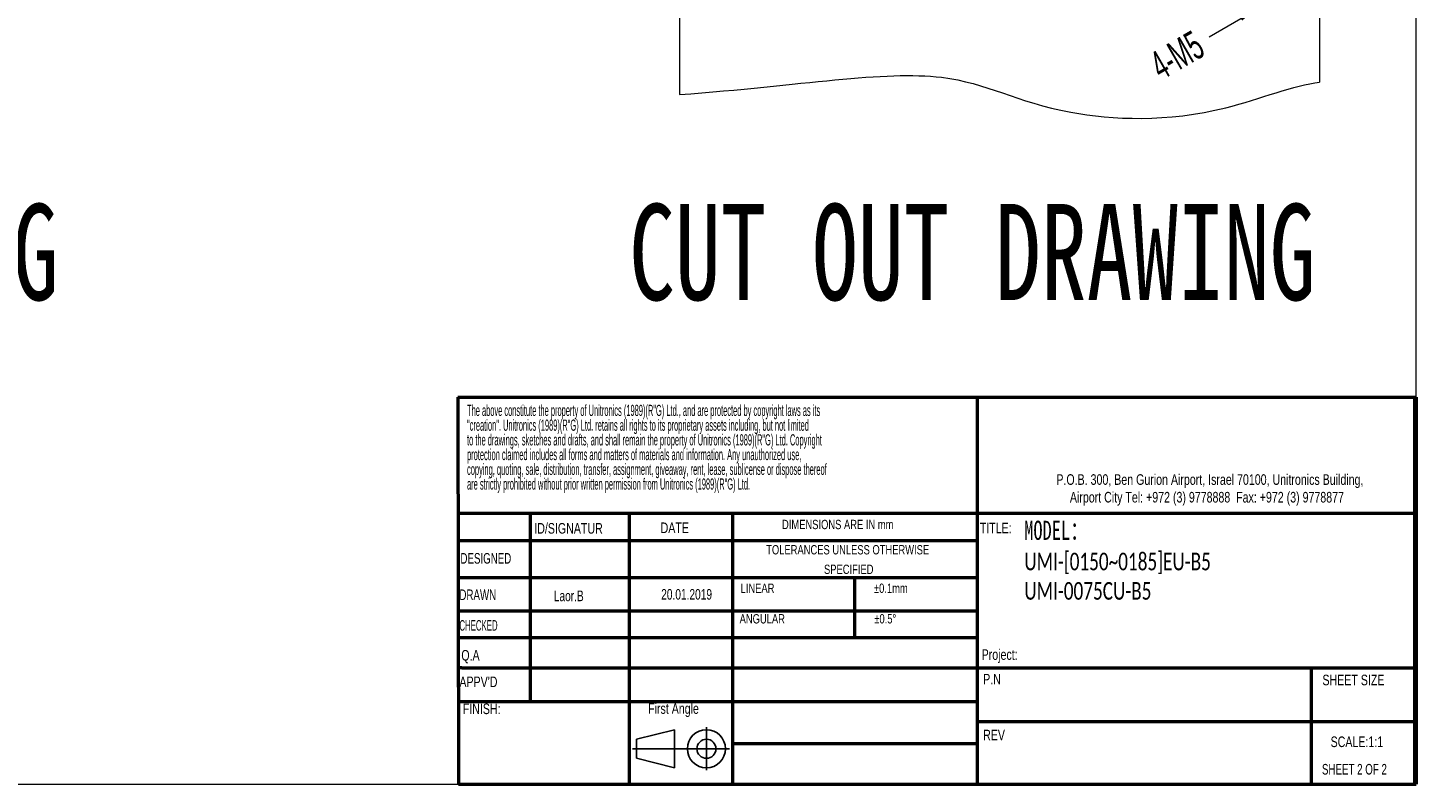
# Model space of a CAD drawing. Header units: millimetres. Extents: x -473 to 23648, y -382 to 1866.
# Tile 210 of 256: x 9135 to 9862, y -382 to 11. Entities that reach past the tile are written whole.
import ezdxf

# ---------------------------------------------------------------- set-up
doc = ezdxf.new("R2010")
doc.units = ezdxf.units.MM
doc.header["$LTSCALE"] = 80
doc.header["$PDMODE"] = 3
doc.header["$PDSIZE"] = 0.3
doc.layers.get('0').update_dxf_attribs({"linetype": 'CONTINUOUS'})
doc.styles.add('SLDTEXTSTYLE0', font='TXT', dxfattribs={"width": 0.75})
doc.styles.add('SLDTEXTSTYLE1', font='TXT', dxfattribs={"width": 0.686449})
doc.styles.add('SLDTEXTSTYLE2', font='TXT', dxfattribs={"width": 0.6875})
doc.styles.add('SLDTEXTSTYLE3', font='TXT', dxfattribs={"width": 0.482098})
doc.styles.add('SLDTEXTSTYLE4', font='TXT', dxfattribs={"width": 0.551421})
doc.styles.get("Standard").update_dxf_attribs({"font": 'technic_.ttf', "width": 0.7})
doc.dimstyles.get("Standard").update_dxf_attribs({"dimtxt": 3, "dimasz": 3, "dimexe": 0.18, "dimexo": 0.0625, "dimgap": 0.09, "dimtad": 1, "dimdsep": 46, "dimtxsty": 'Standard', "dimcen": 0.09, "dimadec": 0, "dimazin": 0, "dimtol": 1, "dimtp": 0.01, "dimtm": 0.01, "dimtfac": 1, "dimtofl": 0, "dimtmove": 0, "dimatfit": 3, "dimfxl": 1, "dimtolj": 1, "dimarcsym": 0})

# ---------------------------------------------------------------- blocks, each defined once
blk = doc.blocks.new('*D69')
at = {"color": 0, "lineweight": 0, "transparency": 16777216}
for p, q in [((9776.01, 20.91), (9776.01, 21.91)), ((9749.98, 6.4), (9766.48, 15.92)), ((9775.51, 21.41), (9776.51, 21.41))]:
    blk.add_line(p, q, dxfattribs=at)
for p in [(9778.61, 22.91), (9773.41, 19.91)]:
    blk.add_point(p, dxfattribs=at)
blk.add_solid([(9765.81, 17.07), (9767.14, 14.76), (9773.41, 19.91)], dxfattribs=at)
at = {"color": 0, "lineweight": 0, "transparency": 16777216, "insert": (9733.23, -3.26), "char_height": 15, "attachment_point": 5, "rotation": 29.96491}
blk.add_mtext('\\A1;4-M5', dxfattribs=at)
blk = doc.blocks.new('Block1')
for p, q in [((294.62, 17.06), (300.62, 18.56)), ((300.62, 18.56), (300.62, 12.56)), ((305.62, 18.94), (305.62, 12.19)), ((293.98, 15.56), (309.24, 15.56)), ((294.62, 14.06), (294.62, 17.06)), ((300.62, 12.56), (294.62, 14.06))]:
    blk.add_line(p, q)
for radius in [3, 1.5]:
    blk.add_circle((305.62, 15.56), radius)
blk = doc.blocks.new('SW_NOTE_0')
at = {"color": 0, "char_height": 1.5875, "attachment_point": 1, "style": 'SLDTEXTSTYLE3'}
for s, insert in [('The above constitute the property of Unitronics (1989)(R"G) Ltd., and are protected by copyright laws as its', (0, 2.05)), ('"creation". Unitronics (1989)(R"G) Ltd. retains all rights to its proprietary assets including, but not limited', (0, -0.04)), ('to the drawings, sketches and drafts, and shall remain the property of Unitronics (1989)(R"G) Ltd. Copyright', (0, -2.12)), ('protection claimed includes all forms and matters of materials and information. Any unauthorized use,', (0, -4.2)), ('copying, quoting, sale, distribution, transfer, assignment, giveaway, rent, lease, sublicense or dispose thereof', (0, -6.29)), ('are strictly prohibited without prior written permission from Unitronics (1989)(R"G) Ltd.', (0, -8.37))]:
    blk.add_mtext(s, dxfattribs=dict(at, insert=insert))
blk = doc.blocks.new('SW_NOTE_1')
at = {"color": 0, "attachment_point": 2, "style": 'SLDTEXTSTYLE0'}
for s, insert, char_height in [('TOLERANCES UNLESS OTHERWISE', (13.54, 1.71), 1.3229), ('SPECIFIED', (13.69, -1.06), 1.323)]:
    blk.add_mtext(s, dxfattribs=dict(at, insert=insert, char_height=char_height))
blk = doc.blocks.new('SW_NOTE_2')
at = {"color": 0, "linetype": 'Continuous', "lineweight": 0, "char_height": 1.5, "attachment_point": 2, "style": 'SLDTEXTSTYLE0'}
for s, insert in [('P.O.B. 300, Ben Gurion Airport, Israel 70100, Unitronics Building,', (29.41, 1.93)), ('Airport City Tel: +972 (3) 9778888  Fax: +972 (3) 9778877', (28.99, -0.57))]:
    blk.add_mtext(s, dxfattribs=dict(at, insert=insert))

msp = doc.modelspace()

# ---------------------------------------------------------------- linework, layer by layer
at = {"color": 0, "lineweight": 0}
for p, q in [((9857.679, -382.445), (9857.679, 784.392)), ((9474.406, 444.151), (9474.406, -23.736)), ((9807.46, 448.75), (9807.46, -17.309)), ((7268.152, -382.445), (9857.679, -382.445))]:
    msp.add_line(p, q, dxfattribs=at)
at = {"color": 7, "linetype": 'Continuous', "lineweight": 50}
for p, q in [((9358.976, -181.234), (9857.352, -181.234)), ((9358.976, -181.234), (9359.304, -382.445)), ((9629.316, -181.234), (9629.316, -382.445)), ((9857.352, -241.643), (9359.074, -241.643)), ((9396.622, -241.643), (9396.622, -339.685)), ((9448.226, -242.422), (9448.226, -382.445)), ((9502.222, -382.445), (9502.222, -241.643)), ((9629.316, -255.913), (9359.098, -255.913)), ((9629.316, -275.109), (9359.129, -275.109)), ((9565.444, -275.109), (9565.444, -306.431)), ((9629.316, -292.479), (9359.157, -292.479)), ((9629.316, -306.431), (9359.18, -306.431)), ((9361.168, -321.948), (9359.205, -321.948)), ((9361.168, -321.948), (9857.352, -321.948)), ((9803.191, -382.445), (9803.191, -321.948)), ((9502.222, -339.685), (9359.234, -339.685)), ((9857.352, -349.988), (9629.316, -349.988)), ((9359.304, -382.445), (9857.679, -382.445))]:
    msp.add_line(p, q, dxfattribs=at)
at = {"color": 7, "linetype": 'Continuous', "lineweight": 70}
msp.add_line((9857.352, -181.234), (9857.352, -382.445), dxfattribs=at)
at = {"color": 7, "linetype": 'Continuous', "lineweight": 35}
msp.add_line((9857.517, -241.643), (9857.352, -241.643), dxfattribs=at)
at = {"linetype": 'Continuous', "lineweight": 50}
for p, q in [((9629.316, -339.685), (9502.222, -339.685)), ((9629.316, -361.507), (9502.222, -361.507))]:
    msp.add_line(p, q, dxfattribs=at)
at = {"color": 0, "lineweight": 0}
msp.add_open_spline([(9474.406, -23.736), (9537.849, -18.992), (9615.266, -4.913), (9660.66, -35.07), (9744.872, -38.979), (9794.57, -18.66), (9807.46, -17.309)], degree=3, knots=[0, 0, 0, 0, 117.0000264, 209.5937478, 278.575774, 318.4233032, 318.4233032, 318.4233032, 318.4233032], dxfattribs=at)

# ---------------------------------------------------------------- block references
at = {"xscale": 3.67488, "yscale": 3.67488, "zscale": 3.67488}
for name, p in [('SW_NOTE_0', (9363.836, -192.647)), ('SW_NOTE_1', (9512.151, -264.385))]:
    msp.add_blockref(name, p, dxfattribs=at)
at = {"color": 7, "linetype": 'Continuous', "lineweight": 0, "xscale": 3.67488, "yscale": 3.67488, "zscale": 3.67488}
msp.add_blockref('SW_NOTE_2', (9642.303, -228.344), dxfattribs=at)
at = {"color": 7, "linetype": 'Continuous', "xscale": 3.307392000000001, "yscale": 3.307392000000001, "zscale": 3.307392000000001}
msp.add_blockref('Block1', (8477.592, -415.548), dxfattribs=at)

# ---------------------------------------------------------------- texts
at = {"color": 0, "lineweight": 0, "char_height": 50, "attachment_point": 1}
for s, insert, width in [('{\\fSimSun|b0|i0|c134|p2;FLANGE MOUNTING}', (8794.052, -80.622), 394.79374), ('{\\fSimSun|b0|i0|c134|p2;CUT OUT DRAWING}', (9448.162, -80.622), 422.85418)]:
    msp.add_mtext(s, dxfattribs=dict(at, insert=insert, width=width))
at = {"color": 7, "linetype": 'Continuous', "lineweight": 0, "attachment_point": 1}
for s, insert, char_height, style in [('ID/SIGNATUR', (9398.822, -246.63), 5.51232, 'SLDTEXTSTYLE0'), ('DATE', (9464.558, -246.352), 5.5123, 'SLDTEXTSTYLE0'), ('TITLE:', (9630.644, -246.472), 5.5123, 'SLDTEXTSTYLE0'), ('DRAWN', (9359.875, -281.21), 5.5123, 'SLDTEXTSTYLE1'), ('Q.A', (9360.859, -312.683), 5.5123, 'SLDTEXTSTYLE0'), ("APPV'D", (9359.861, -326.512), 5.5123, 'SLDTEXTSTYLE0'), ('P.N', (9632.381, -325.101), 5.5123, 'SLDTEXTSTYLE0'), ('SCALE:1:1', (9813.193, -357.687), 5.5123, 'SLDTEXTSTYLE0'), ('SHEET 2 OF 2', (9808.684, -371.972), 5.51232, 'SLDTEXTSTYLE2')]:
    msp.add_mtext(s, dxfattribs=dict(at, insert=insert, char_height=char_height, style=style))
at = {"attachment_point": 1}
for s, insert, char_height, style in [('DIMENSIONS ARE IN mm', (9527.735, -244.956), 4.86156, 'SLDTEXTSTYLE0'), ('DESIGNED', (9360.409, -262.245), 5.5123, 'SLDTEXTSTYLE1'), ('{\\fArial|b0|i0|c0|p34;Laor.B}', (9408.979, -281.786), 5.51232, 'SLDTEXTSTYLE1'), ('{\\fArial|b0|i0|c177|p34;20.01.2019}', (9464.858, -280.977), 5.51232, 'SLDTEXTSTYLE1'), ('LINEAR', (9506.175, -278.117), 4.8616, 'SLDTEXTSTYLE0'), ('±0.1mm', (9575.584, -278.117), 4.8616, 'SLDTEXTSTYLE0'), ('CHECKED', (9359.863, -297.116), 5.5123, 'SLDTEXTSTYLE4'), ('ANGULAR', (9505.68, -294.022), 4.8616, 'SLDTEXTSTYLE0'), ('±0.5°', (9575.758, -294.022), 4.8616, 'SLDTEXTSTYLE0'), ('Project:', (9631.607, -312.323), 5.5123, 'SLDTEXTSTYLE0'), ('SHEET SIZE', (9808.944, -325.532), 5.5123, 'SLDTEXTSTYLE0'), ('FINISH:', (9361.612, -340.541), 5.5123, 'SLDTEXTSTYLE0'), ('First Angle', (9458.06, -340.384), 5.51232, 'SLDTEXTSTYLE0'), ('REV', (9632.381, -354.172), 5.5123, 'SLDTEXTSTYLE0')]:
    msp.add_mtext(s, dxfattribs=dict(at, insert=insert, char_height=char_height, style=style))
at = {"lineweight": 0, "insert": (9653.802, -245.404), "char_height": 10, "width": 138.45004, "attachment_point": 1}
msp.add_mtext('{\\fSimSun|b0|i0|c0|p2;MODEL\\fSimSun|b0|i0|c134|p2;：\\fSimSun|b0|i0|c177|p2;\\P\\fCalibri|b0|i0|c0|p34;\\H0.91667x;UMI-[0150~0185]EU-B5\\fCalibri|b0|i0|c177|p34;\\P\\fCalibri|b0|i0|c0|p34;UMI-0075CU-B5}', dxfattribs=at)

# ---------------------------------------------------------------- dimensions: what is measured, and where the dimension line sits
at = {"color": 3, "lineweight": 0}
dim = msp.add_diameter_dim_2p(p1=(9778.608, 22.909), p2=(9773.41, 19.912), text='4-M5', dimstyle='Standard', override={"dimtxt": 15, "dimasz": 8, "dimexe": 1.8, "dimexo": 1.8, "dimtad": 0, "dimdec": 1, "dimzin": 0, "dimdsep": 0, "dimcen": 0.5, "dimtol": 0, "dimtdec": 4, "dimtzin": 0, "dimlwd": 0, "dimlwe": 0}, dxfattribs=at)
dim.commit()
dim.dimension.update_dxf_attribs({"geometry": '*D69', "text_midpoint": (9733.225, -3.255), "dimtype": 163})

doc.saveas('drawing.dxf')
